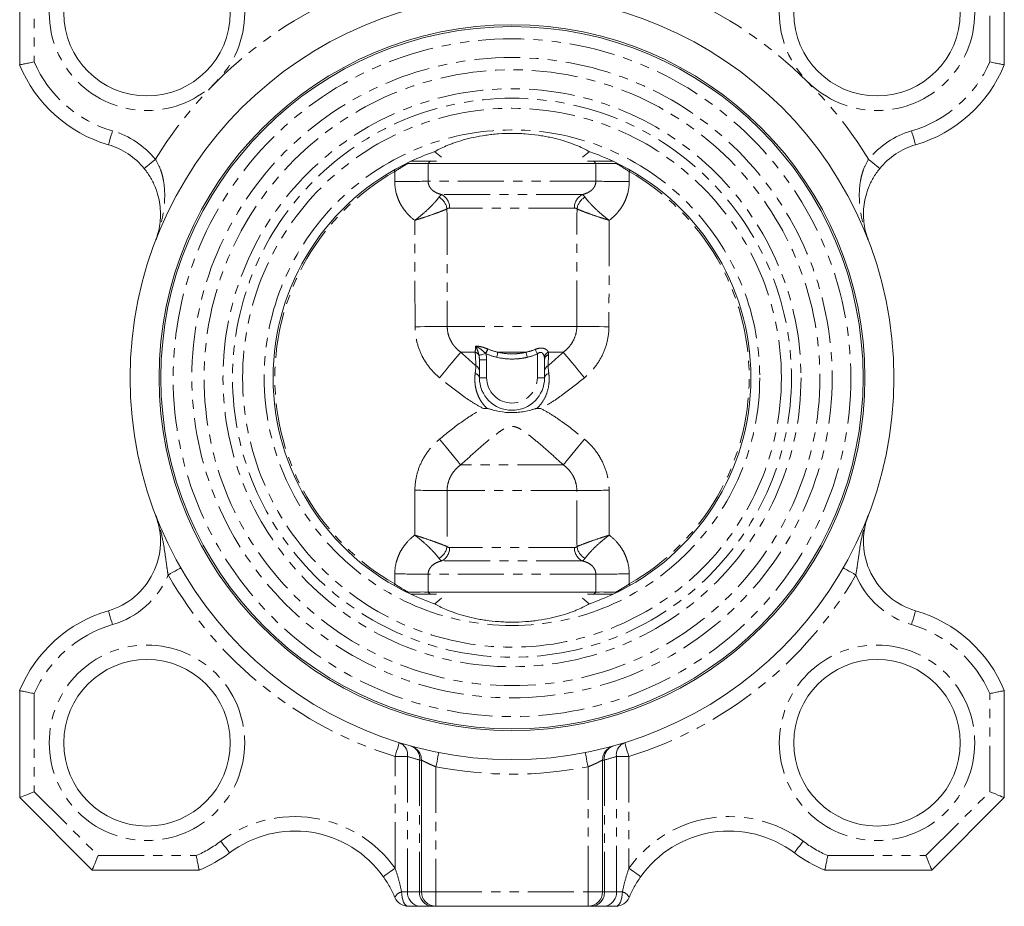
# Model space of a CAD drawing. Header units: millimetres. Extents: x 90 to 460, y -138 to 411.
# Tile 2 of 27: x 90 to 226, y 70 to 193. Entities that reach past the tile are written whole.
import ezdxf

# ---------------------------------------------------------------- set-up
doc = ezdxf.new("R2010")
doc.units = ezdxf.units.MM
doc.linetypes.add('PHANTOM', pattern=[12.7, 6.35, -1.27, 1.27, -1.27, 1.27, -1.27])

msp = doc.modelspace()

# ---------------------------------------------------------------- linework, layer by layer
at = {"color": 7, "linetype": 'Continuous', "lineweight": 15}
for p, q in [((90.09, 186.43), (90.09, 201.22)), ((226.09, 201.22), (226.09, 186.43)), ((147.41, 174.44), (148.33, 173.67)), ((167.85, 173.67), (168.77, 174.44)), ((147.67, 173.12), (144.13, 173.12)), ((146.77, 173.12), (146.49, 172.82)), ((169.69, 172.82), (146.49, 172.82)), ((172.05, 173.12), (168.51, 173.12)), ((169.41, 173.12), (169.69, 172.82)), ((153.59, 143.22), (153.59, 145.7)), ((162.59, 145.7), (162.59, 143.22)), ((144.13, 113.32), (147.68, 113.32)), ((146.49, 113.62), (169.69, 113.62)), ((146.49, 113.62), (146.78, 113.32)), ((168.5, 113.32), (172.05, 113.32)), ((169.69, 113.62), (169.4, 113.32)), ((148.33, 112.76), (147.41, 111.99)), ((168.77, 111.99), (167.85, 112.76)), ((90.09, 85.22), (90.09, 100)), ((226.09, 100), (226.09, 85.22)), ((145.59, 72.22), (145.59, 90.42)), ((170.59, 90.42), (170.59, 72.22)), ((100.09, 75.22), (90.09, 85.22)), ((226.09, 85.22), (216.09, 75.22)), ((114.87, 75.22), (100.09, 75.22)), ((216.09, 75.22), (201.31, 75.22)), ((145.4, 70.22), (143.76, 70.22)), ((147.05, 70.22), (145.4, 70.22)), ((147.59, 70.22), (147.05, 70.22)), ((168.59, 70.22), (147.59, 70.22)), ((169.13, 70.22), (168.59, 70.22)), ((170.78, 70.22), (169.13, 70.22)), ((172.43, 70.22), (170.78, 70.22))]:
    msp.add_line(p, q, dxfattribs=at)
at = {"color": 8, "linetype": 'PHANTOM', "lineweight": 0}
for p, q in [((92.09, 200.39), (92.09, 186.84)), ((224.09, 186.84), (224.09, 200.39)), ((169.68, 170.36), (146.5, 170.36)), ((167.79, 168.51), (148.39, 168.51)), ((166.72, 166.66), (149.47, 166.66)), ((167.04, 150.29), (149.15, 150.29)), ((153.01, 146.75), (151.01, 146.75)), ((154.59, 145.7), (153.59, 145.7)), ((154.59, 145.7), (154.59, 143.22)), ((160.03, 146.75), (156.15, 146.75)), ((161.59, 143.22), (161.59, 146.5)), ((165.18, 146.75), (163.12, 146.75)), ((154.59, 143.22), (153.59, 143.22)), ((161.59, 143.22), (162.59, 143.22)), ((165.18, 131.18), (151, 131.18)), ((167.05, 127.64), (149.13, 127.64)), ((166.72, 119.77), (149.47, 119.77)), ((167.79, 117.92), (148.39, 117.92)), ((169.68, 116.07), (146.5, 116.07)), ((92.09, 99.59), (92.09, 86.04)), ((224.09, 86.04), (224.09, 99.59)), ((143.67, 90.9), (141.94, 90.9)), ((141.94, 75.48), (141.94, 90.9)), ((143.67, 90.9), (143.67, 72.22)), ((145.32, 90.42), (145.32, 72.22)), ((145.59, 90.42), (145.32, 90.42)), ((170.86, 90.42), (170.59, 90.42)), ((170.86, 90.42), (170.86, 72.22)), ((172.51, 72.22), (172.51, 90.9)), ((174.25, 90.9), (172.51, 90.9)), ((174.25, 90.9), (174.25, 75.48)), ((147.59, 89.48), (147.59, 72.22)), ((168.59, 72.22), (168.59, 89.48)), ((92.09, 86.04), (100.92, 77.22)), ((215.26, 77.22), (224.09, 86.04)), ((100.92, 77.22), (114.47, 77.22)), ((201.71, 77.22), (215.26, 77.22)), ((143.67, 72.22), (142.85, 72.22)), ((143.67, 72.22), (145.32, 72.22)), ((145.32, 72.22), (145.59, 72.22)), ((145.59, 72.22), (147.59, 72.22)), ((147.59, 72.22), (168.59, 72.22)), ((147.59, 72.22), (147.59, 70.22)), ((168.59, 72.22), (168.59, 70.22)), ((168.59, 72.22), (170.59, 72.22)), ((170.59, 72.22), (170.86, 72.22)), ((170.86, 72.22), (172.51, 72.22)), ((173.34, 72.22), (172.51, 72.22))]:
    msp.add_line(p, q, dxfattribs=at)
at = {"color": 8, "linetype": 'PHANTOM', "lineweight": 0, "flags": 128}
for points in [[(102.91, 177.31), (102.8, 176.94), (102.69, 176.58), (102.6, 176.25), (102.51, 175.96), (102.44, 175.72), (102.39, 175.54), (102.36, 175.43), (102.35, 175.39)], [(213.83, 175.39), (213.82, 175.43), (213.79, 175.54), (213.74, 175.72), (213.67, 175.96), (213.58, 176.25), (213.49, 176.58), (213.38, 176.94), (213.27, 177.31)], [(108.84, 173.38), (108.54, 173.13), (108.25, 172.89), (107.98, 172.68), (107.75, 172.48), (107.56, 172.33), (107.41, 172.21), (107.32, 172.14), (107.29, 172.11)], [(208.89, 172.11), (208.86, 172.14), (208.77, 172.21), (208.63, 172.33), (208.43, 172.48), (208.2, 172.68), (207.93, 172.89), (207.64, 173.13), (207.34, 173.38)], [(141.89, 171.69), (141.8, 171.85), (141.77, 171.9)], [(174.29, 171.69), (174.39, 171.85), (174.41, 171.9)], [(144.7, 150.27), (145.39, 150.27), (146.06, 150.28), (146.7, 150.28), (147.31, 150.28), (147.87, 150.28), (148.37, 150.28), (148.8, 150.28), (149.15, 150.29)], [(171.48, 150.27), (170.8, 150.27), (170.12, 150.28), (169.48, 150.28), (168.87, 150.28), (168.31, 150.28), (167.81, 150.28), (167.39, 150.28), (167.04, 150.29)], [(154.77, 147.18), (154.74, 147.11), (154.7, 147.04), (154.67, 146.97), (154.63, 146.89), (154.6, 146.81), (154.56, 146.73), (154.52, 146.64), (154.48, 146.56)], [(161.31, 147.13), (161.34, 147.07), (161.37, 147), (161.4, 146.92), (161.44, 146.84), (161.48, 146.76), (161.51, 146.68), (161.55, 146.59), (161.59, 146.5)], [(148.09, 143.22), (148.55, 143.77), (149, 144.32), (149.43, 144.84), (149.84, 145.33), (150.2, 145.77), (150.52, 146.16), (150.79, 146.49), (151.01, 146.75)], [(154.46, 146.57), (154.3, 146.53), (154.14, 146.48), (154, 146.44), (153.86, 146.4), (153.75, 146.37), (153.65, 146.34), (153.58, 146.32), (153.53, 146.31)], [(156.15, 146.75), (156.13, 146.68), (156.11, 146.6), (156.09, 146.52), (156.07, 146.43), (156.05, 146.34), (156.03, 146.24), (156.01, 146.14), (155.99, 146.04)], [(160.03, 146.75), (160.05, 146.68), (160.07, 146.6), (160.09, 146.52), (160.11, 146.43), (160.13, 146.34), (160.15, 146.24), (160.17, 146.14), (160.19, 146.04)], [(168.09, 143.22), (167.63, 143.77), (167.18, 144.32), (166.75, 144.84), (166.34, 145.33), (165.98, 145.77), (165.66, 146.16), (165.39, 146.49), (165.18, 146.75)], [(148.08, 134.73), (148.54, 134.17), (149, 133.62), (149.43, 133.1), (149.83, 132.61), (150.2, 132.16), (150.52, 131.77), (150.79, 131.44), (151, 131.18)], [(165.18, 131.18), (165.39, 131.44), (165.66, 131.77), (165.98, 132.16), (166.35, 132.61), (166.75, 133.1), (167.19, 133.62), (167.64, 134.17), (168.1, 134.73)], [(110.6, 115.97), (110.94, 116.17), (111.26, 116.35), (111.56, 116.52), (111.83, 116.68), (112.04, 116.8), (112.2, 116.89), (112.3, 116.95), (112.34, 116.97)], [(205.58, 115.97), (205.24, 116.17), (204.92, 116.35), (204.62, 116.52), (204.35, 116.68), (204.14, 116.8), (203.98, 116.89), (203.88, 116.95), (203.85, 116.97)], [(141.89, 114.74), (141.8, 114.58), (141.77, 114.53)], [(174.29, 114.74), (174.39, 114.58), (174.41, 114.53)], [(102.35, 111.04), (102.36, 111), (102.39, 110.89), (102.44, 110.71), (102.51, 110.47), (102.6, 110.18), (102.69, 109.85), (102.8, 109.49), (102.91, 109.12)], [(213.27, 109.12), (213.38, 109.49), (213.49, 109.85), (213.58, 110.18), (213.67, 110.47), (213.74, 110.71), (213.79, 110.89), (213.82, 111), (213.83, 111.04)], [(141.94, 90.9), (142.05, 91.28), (142.16, 91.63), (142.26, 91.96), (142.35, 92.25), (142.43, 92.49), (142.48, 92.67), (142.51, 92.78), (142.53, 92.81)], [(174.25, 90.9), (174.13, 91.28), (174.02, 91.63), (173.92, 91.96), (173.83, 92.25), (173.75, 92.49), (173.7, 92.67), (173.67, 92.78), (173.66, 92.81)], [(147.59, 89.48), (147.67, 89.86), (147.74, 90.23), (147.8, 90.57), (147.86, 90.87), (147.91, 91.11), (147.95, 91.29), (147.97, 91.41), (147.97, 91.44)], [(168.59, 89.48), (168.52, 89.86), (168.44, 90.23), (168.38, 90.57), (168.32, 90.87), (168.27, 91.11), (168.24, 91.29), (168.21, 91.41), (168.21, 91.44)], [(119.08, 77.61), (119.06, 77.64), (118.99, 77.73), (118.88, 77.88), (118.73, 78.07), (118.55, 78.32), (118.34, 78.59), (118.12, 78.89), (117.88, 79.2)], [(198.3, 79.2), (198.06, 78.89), (197.84, 78.59), (197.63, 78.32), (197.45, 78.07), (197.3, 77.88), (197.19, 77.73), (197.12, 77.64), (197.1, 77.61)], [(140.31, 74.32), (140.34, 74.34), (140.43, 74.4), (140.58, 74.51), (140.78, 74.65), (141.03, 74.83), (141.31, 75.03), (141.62, 75.25), (141.94, 75.48)], [(174.25, 75.48), (174.56, 75.25), (174.87, 75.03), (175.15, 74.83), (175.4, 74.65), (175.6, 74.51), (175.75, 74.4), (175.84, 74.34), (175.87, 74.32)], [(142.85, 72.22), (142.86, 71.83), (142.92, 71.45), (143, 71.1), (143.11, 70.8), (143.25, 70.55), (143.41, 70.37), (143.58, 70.25), (143.76, 70.22)], [(172.43, 70.22), (172.6, 70.25), (172.77, 70.37), (172.93, 70.55), (173.07, 70.8), (173.18, 71.1), (173.27, 71.45), (173.32, 71.83), (173.34, 72.22)]]:
    msp.add_lwpolyline(points, dxfattribs=at)
at = {"color": 7, "linetype": 'Continuous', "lineweight": 15, "flags": 128}
for points in [[(90.09, 85.22), (90.12, 85.23), (90.21, 85.27), (90.36, 85.33), (90.56, 85.41), (90.81, 85.51), (91.09, 85.63), (91.41, 85.76), (91.74, 85.9), (92.09, 86.04)], [(224.09, 86.04), (224.48, 85.88), (224.86, 85.73), (225.2, 85.58), (225.5, 85.46), (225.75, 85.35), (225.94, 85.28), (226.05, 85.23), (226.09, 85.22)], [(100.09, 75.22), (100.11, 75.25), (100.15, 75.37), (100.23, 75.55), (100.33, 75.8), (100.46, 76.1), (100.6, 76.45), (100.76, 76.83), (100.92, 77.22)], [(215.26, 77.22), (215.42, 76.83), (215.58, 76.45), (215.72, 76.1), (215.85, 75.8), (215.95, 75.55), (216.03, 75.37), (216.07, 75.25), (216.09, 75.22)]]:
    msp.add_lwpolyline(points, dxfattribs=at)
at = {"color": 8, "linetype": 'PHANTOM', "lineweight": 0}
for centre, radius in [((107.67, 193.63), 13.5), ((208.51, 193.63), 13.5), ((158.09, 143.22), 46.8), ((158.09, 143.22), 44.22), ((158.09, 143.22), 42.53), ((158.09, 143.22), 39.92), ((158.09, 143.22), 38.6), ((158.09, 143.22), 37.21), ((158.09, 143.22), 34.22), ((107.67, 92.8), 13.5), ((208.51, 92.8), 13.5)]:
    msp.add_circle(centre, radius, dxfattribs=at)
at = {"color": 7, "linetype": 'Continuous', "lineweight": 15}
for centre, radius in [((107.67, 193.63), 11.5), ((208.51, 193.63), 11.5), ((158.09, 143.22), 52.75), ((158.09, 143.22), 48.75), ((158.09, 143.22), 48.5), ((107.67, 92.8), 11.5), ((208.51, 92.8), 11.5)]:
    msp.add_circle(centre, radius, dxfattribs=at)
at = {"color": 8, "linetype": 'PHANTOM', "lineweight": 0}
for centre, radius, start, end in [((158.09, 143.22), 57.75, 105.0547, 148.5129), ((158.09, 143.22), 57.75, 31.4871, 74.9453), ((107.67, 193.63), 17, 203.5569, 253.7191), ((208.51, 193.63), 17, 286.2809, 336.4431), ((99.54, 165.79), 12, 39.1951, 73.7191), ((216.64, 165.79), 12, 106.2809, 140.8049), ((158.09, 143.22), 32.76, 119.6384, 240.3616), ((158.09, 143.22), 32.76, 299.6384, 60.3616), ((141.54, 405.04), 234.73, 270.0883, 271.2123), ((174.65, 405.04), 234.73, 268.7877, 269.9117), ((146.85, 166.21), 2.28, 8.0688, 59.3231), ((147.45, 166.72), 2.02, 358.1104, 62.2424), ((168.73, 166.72), 2.02, 117.7576, 181.8896), ((169.33, 166.21), 2.28, 120.6769, 171.9312), ((83.46, 179.48), 78.25, 335.1293, 335.6255), ((152.74, 145.9), 0.893, 27.258, 72.0649), ((163.54, 145.85), 0.995, 114.9842, 168.6998), ((163.38, 145.65), 0.796, 106.8549, 176.078), ((152.78, 144.11), 0.815, 2.2222, 65.0371), ((163.4, 144.11), 0.815, 114.9629, 177.7778), ((152.91, 143.1), 0.689, 10.0284, 82.6271), ((158.09, 143.22), 3.5, 180, 0), ((163.27, 143.1), 0.689, 97.3729, 169.9716), ((143.87, -324.07), 451.74, 89.3319, 89.8967), ((172.32, -324.07), 451.74, 90.1033, 90.6681), ((146.85, 120.22), 2.28, 300.6769, 351.9312), ((147.45, 119.71), 2.02, 297.7576, 1.8896), ((168.73, 119.71), 2.02, 178.1104, 242.2424), ((169.33, 120.22), 2.28, 188.0688, 239.3231), ((99.54, 120.64), 12, 286.2809, 337.127), ((158.09, 143.22), 54.75, 209.8417, 252.8387), ((141.54, -118.61), 234.73, 88.7877, 89.9117), ((174.65, -118.61), 234.73, 90.0883, 91.2123), ((158.09, 143.22), 54.75, 287.1613, 330.1583), ((216.64, 120.64), 12, 202.873, 253.7191), ((107.67, 92.8), 17, 106.2809, 156.4431), ((208.51, 92.8), 17, 23.5569, 73.7191), ((141.9, 91.14), 1.78, 352.2302, 69.4922), ((174.28, 91.14), 1.78, 110.5078, 187.7698), ((143.54, 90.65), 1.8, 352.6734, 71.2093), ((172.64, 90.65), 1.8, 108.7907, 187.3266), ((159.82, 143.22), 54.75, 252.8387, 254.6425), ((156.36, 143.22), 54.75, 285.3575, 287.1613), ((158.09, 143.22), 54.75, 258.9433, 281.0567), ((128.09, 65.61), 17, 35.469, 126.9051), ((188.09, 65.61), 17, 53.0949, 144.531), ((107.67, 92.8), 17, 293.5569, 306.9051), ((208.51, 92.8), 17, 233.0949, 246.4431), ((143.27, 70.76), 1.52, 106.2524, 153.3088), ((145.54, 72.09), 1.88, 176.1888, 265.5981), ((147.2, 72.09), 1.88, 176.1888, 265.5981), ((168.98, 72.09), 1.88, 274.4019, 3.8112), ((170.64, 72.09), 1.88, 274.4019, 3.8112), ((172.91, 70.76), 1.52, 26.6912, 73.7476)]:
    msp.add_arc(centre, radius, start, end, dxfattribs=at)
at = {"color": 7, "linetype": 'Continuous', "lineweight": 15}
for centre, radius, start, end in [((107.67, 193.63), 19, 202.2658, 253.7191), ((208.51, 193.63), 19, 286.2809, 337.7342), ((99.54, 165.79), 10, 39.1951, 73.7191), ((158.09, 143.22), 33, 108.8812, 115.0335), ((158.09, 143.22), 33, 64.9665, 71.1188), ((216.64, 165.79), 10, 106.2809, 140.8049), ((158.09, 143.22), 33, 115.0335, 244.9665), ((158.09, 143.22), 33, 295.0335, 64.9665), ((158.09, 143.22), 4.5, 180, 0), ((99.54, 120.64), 10, 286.2809, 21.0901), ((216.64, 120.64), 10, 158.9099, 253.7191), ((158.09, 143.22), 33, 244.9665, 251.1188), ((158.09, 143.22), 33, 288.8812, 295.0335), ((107.67, 92.8), 19, 106.2809, 157.7342), ((208.51, 92.8), 19, 22.2658, 73.7191), ((143.59, 90.42), 2, 360, 74.6425), ((172.59, 90.42), 2, 105.3575, 180), ((128.09, 65.61), 15, 35.469, 126.9051), ((188.09, 65.61), 15, 53.0949, 144.531), ((107.67, 92.8), 19, 292.2658, 306.9051), ((208.51, 92.8), 19, 233.0949, 247.7342), ((147.59, 72.22), 2, 180, 270), ((168.59, 72.22), 2, 270, 0), ((143.76, 72.22), 2, 202.86, 270), ((172.43, 72.22), 2, 270, 337.14)]:
    msp.add_arc(centre, radius, start, end, dxfattribs=at)
for points, knots in [([(90.09, 186.43), (90.09, 186.43), (90.1, 186.44), (90.16, 186.45), (90.19, 186.45), (90.3, 186.47), (90.36, 186.49), (90.51, 186.51), (90.59, 186.53), (90.87, 186.59), (91.09, 186.63), (91.57, 186.73), (91.83, 186.78), (92.09, 186.84)], [0, 0, 0, 0, 0.125, 0.125, 0.25, 0.25, 0.375, 0.375, 0.5, 0.5, 0.75, 0.75, 1, 1, 1, 1]), ([(226.09, 186.43), (226.09, 186.43), (226.08, 186.44), (226.03, 186.45), (225.99, 186.45), (225.88, 186.47), (225.82, 186.49), (225.68, 186.51), (225.59, 186.53), (225.31, 186.59), (225.09, 186.63), (224.61, 186.73), (224.35, 186.78), (224.09, 186.84)], [0, 0, 0, 0, 0.125, 0.125, 0.25, 0.25, 0.375, 0.375, 0.5, 0.5, 0.75, 0.75, 1, 1, 1, 1]), ([(147.41, 174.44), (147.81, 174.68), (148.34, 174.95), (149.16, 175.3), (149.33, 175.37), (149.69, 175.51), (149.89, 175.58), (150.48, 175.79), (150.9, 175.93), (151.81, 176.18), (152.3, 176.31), (153.34, 176.53), (153.89, 176.63), (154.74, 176.75), (155.03, 176.79), (155.62, 176.85), (155.93, 176.88), (156.84, 176.94), (157.45, 176.97), (158.38, 176.97), (158.69, 176.96), (159.31, 176.94), (159.62, 176.92), (160.53, 176.86), (161.12, 176.8), (161.98, 176.67), (162.26, 176.63), (162.81, 176.53), (163.07, 176.48), (163.85, 176.31), (164.34, 176.19), (165.73, 175.8), (166.51, 175.52), (167.5, 175.1), (167.8, 174.96), (168.33, 174.69), (168.57, 174.56), (168.77, 174.44)], [0, 0, 0, 0, 0.125, 0.125, 0.15625, 0.15625, 0.1875, 0.1875, 0.25, 0.25, 0.3125, 0.3125, 0.375, 0.375, 0.40625, 0.40625, 0.4375, 0.4375, 0.5, 0.5, 0.53125, 0.53125, 0.5625, 0.5625, 0.625, 0.625, 0.65625, 0.65625, 0.6875, 0.6875, 0.75, 0.75, 0.875, 0.875, 0.9375, 0.9375, 1, 1, 1, 1]), ([(146.49, 172.82), (146.24, 172.81), (145.87, 172.81), (144.92, 172.81), (144.35, 172.82), (143.72, 172.82)], [0, 0, 0, 0, 0.5, 0.5, 1, 1, 1, 1]), ([(172.46, 172.82), (171.84, 172.82), (171.26, 172.81), (170.32, 172.81), (169.94, 172.81), (169.69, 172.82)], [0, 0, 0, 0, 0.5, 0.5, 1, 1, 1, 1]), ([(107.29, 172.11), (107.64, 171.69), (107.94, 171.25), (108.33, 170.57), (108.45, 170.34), (108.67, 169.89), (108.77, 169.66), (109.03, 168.99), (109.17, 168.54), (109.38, 167.66), (109.45, 167.23), (109.53, 166.4), (109.55, 165.99), (109.53, 165.19), (109.5, 164.79), (109.39, 164.02), (109.32, 163.65), (109.17, 163.09), (109.12, 162.91), (109.01, 162.55), (108.94, 162.37), (108.87, 162.2)], [0, 0, 0, 0, 0.125, 0.125, 0.1875, 0.1875, 0.25, 0.25, 0.375, 0.375, 0.5, 0.5, 0.625, 0.625, 0.75, 0.75, 0.875, 0.875, 0.9375, 0.9375, 1, 1, 1, 1]), ([(208.89, 172.11), (208.54, 171.69), (208.24, 171.25), (207.85, 170.57), (207.73, 170.34), (207.51, 169.89), (207.41, 169.66), (207.15, 168.99), (207.01, 168.54), (206.8, 167.66), (206.73, 167.23), (206.65, 166.4), (206.63, 165.99), (206.65, 165.19), (206.68, 164.79), (206.79, 164.02), (206.86, 163.65), (207.01, 163.09), (207.06, 162.91), (207.18, 162.55), (207.24, 162.37), (207.31, 162.2)], [0, 0, 0, 0, 0.125, 0.125, 0.1875, 0.1875, 0.25, 0.25, 0.375, 0.375, 0.5, 0.5, 0.625, 0.625, 0.75, 0.75, 0.875, 0.875, 0.9375, 0.9375, 1, 1, 1, 1]), ([(161.52, 138.97), (161.48, 138.97), (161.44, 138.97), (161.37, 138.95), (161.34, 138.94), (161.23, 138.91), (161.16, 138.89), (160.95, 138.83), (160.81, 138.79), (160.39, 138.67), (160.11, 138.61), (159.54, 138.51), (159.25, 138.47), (158.67, 138.42), (158.38, 138.4), (157.51, 138.4), (156.93, 138.45), (156.07, 138.61), (155.79, 138.67), (155.37, 138.79), (155.23, 138.83), (155.02, 138.89), (154.95, 138.91), (154.84, 138.94), (154.81, 138.95), (154.74, 138.97), (154.7, 138.97), (154.66, 138.97)], [0, 0, 0, 0, 0.015625, 0.015625, 0.03125, 0.03125, 0.0625, 0.0625, 0.125, 0.125, 0.25, 0.25, 0.375, 0.375, 0.5, 0.5, 0.75, 0.75, 0.875, 0.875, 0.9375, 0.9375, 0.96875, 0.96875, 0.984375, 0.984375, 1, 1, 1, 1]), ([(143.71, 113.62), (144.33, 113.62), (144.91, 113.62), (145.86, 113.63), (146.24, 113.62), (146.49, 113.62)], [0, 0, 0, 0, 0.5, 0.5, 1, 1, 1, 1]), ([(169.69, 113.62), (169.94, 113.62), (170.32, 113.63), (171.27, 113.62), (171.85, 113.62), (172.48, 113.62)], [0, 0, 0, 0, 0.5, 0.5, 1, 1, 1, 1]), ([(168.77, 111.99), (168.37, 111.75), (167.84, 111.48), (167.02, 111.13), (166.85, 111.06), (166.49, 110.92), (166.3, 110.85), (165.7, 110.64), (165.28, 110.5), (164.37, 110.25), (163.88, 110.13), (162.84, 109.9), (162.29, 109.8), (161.44, 109.68), (161.15, 109.64), (160.56, 109.58), (160.26, 109.55), (159.34, 109.49), (158.73, 109.46), (157.81, 109.46), (157.5, 109.47), (156.87, 109.49), (156.56, 109.51), (155.65, 109.57), (155.06, 109.64), (154.2, 109.76), (153.92, 109.8), (153.37, 109.9), (153.11, 109.95), (152.33, 110.12), (151.84, 110.24), (150.45, 110.63), (149.67, 110.91), (148.68, 111.33), (148.38, 111.47), (147.85, 111.74), (147.61, 111.87), (147.41, 111.99)], [0, 0, 0, 0, 0.125, 0.125, 0.15625, 0.15625, 0.1875, 0.1875, 0.25, 0.25, 0.3125, 0.3125, 0.375, 0.375, 0.40625, 0.40625, 0.4375, 0.4375, 0.5, 0.5, 0.53125, 0.53125, 0.5625, 0.5625, 0.625, 0.625, 0.65625, 0.65625, 0.6875, 0.6875, 0.75, 0.75, 0.875, 0.875, 0.9375, 0.9375, 1, 1, 1, 1]), ([(90.09, 100), (90.09, 100), (90.1, 100), (90.16, 99.98), (90.19, 99.98), (90.3, 99.96), (90.36, 99.94), (90.51, 99.92), (90.59, 99.9), (90.87, 99.84), (91.09, 99.8), (91.57, 99.7), (91.83, 99.65), (92.09, 99.59)], [0, 0, 0, 0, 0.125, 0.125, 0.25, 0.25, 0.375, 0.375, 0.5, 0.5, 0.75, 0.75, 1, 1, 1, 1]), ([(226.09, 100), (226.09, 100), (226.08, 100), (226.03, 99.98), (225.99, 99.98), (225.88, 99.96), (225.82, 99.94), (225.68, 99.92), (225.59, 99.9), (225.31, 99.84), (225.09, 99.8), (224.61, 99.7), (224.35, 99.65), (224.09, 99.59)], [0, 0, 0, 0, 0.125, 0.125, 0.25, 0.25, 0.375, 0.375, 0.5, 0.5, 0.75, 0.75, 1, 1, 1, 1]), ([(114.87, 75.22), (114.87, 75.22), (114.87, 75.23), (114.86, 75.28), (114.85, 75.32), (114.83, 75.42), (114.82, 75.48), (114.79, 75.63), (114.77, 75.72), (114.72, 75.99), (114.67, 76.22), (114.58, 76.69), (114.52, 76.96), (114.47, 77.22)], [0, 0, 0, 0, 0.125, 0.125, 0.25, 0.25, 0.375, 0.375, 0.5, 0.5, 0.75, 0.75, 1, 1, 1, 1]), ([(201.31, 75.22), (201.31, 75.22), (201.31, 75.23), (201.32, 75.28), (201.33, 75.32), (201.35, 75.42), (201.36, 75.48), (201.39, 75.63), (201.41, 75.72), (201.46, 75.99), (201.51, 76.22), (201.61, 76.69), (201.66, 76.96), (201.71, 77.22)], [0, 0, 0, 0, 0.125, 0.125, 0.25, 0.25, 0.375, 0.375, 0.5, 0.5, 0.75, 0.75, 1, 1, 1, 1]), ([(141.91, 71.44), (141.7, 71.94), (141.46, 72.43), (140.93, 73.39), (140.63, 73.86), (140.31, 74.32)], [0, 0, 0, 0, 0.5, 0.5, 1, 1, 1, 1]), ([(175.87, 74.32), (175.55, 73.86), (175.25, 73.39), (174.72, 72.43), (174.48, 71.94), (174.27, 71.44)], [0, 0, 0, 0, 0.5, 0.5, 1, 1, 1, 1])]:
    msp.add_open_spline(points, degree=3, knots=knots, dxfattribs=at)
at = {"color": 8, "linetype": 'PHANTOM', "lineweight": 0}
for points, knots in [([(108.84, 173.38), (109.13, 172.92), (109.36, 172.45), (109.63, 171.72), (109.71, 171.47), (109.84, 170.98), (109.89, 170.73), (110.03, 170), (110.08, 169.51), (110.13, 168.54), (110.12, 168.06), (110.07, 167.12), (110.02, 166.65), (109.88, 165.73), (109.79, 165.28), (109.58, 164.38), (109.46, 163.93), (109.26, 163.28), (109.19, 163.06), (109.04, 162.63), (108.96, 162.41), (108.87, 162.2)], [0, 0, 0, 0, 0.125, 0.125, 0.1875, 0.1875, 0.25, 0.25, 0.375, 0.375, 0.5, 0.5, 0.625, 0.625, 0.75, 0.75, 0.875, 0.875, 0.9375, 0.9375, 1, 1, 1, 1]), ([(143.72, 172.82), (143.42, 172.65), (143.11, 172.47), (142.5, 172.09), (142.19, 171.89), (141.89, 171.69)], [0, 0, 0, 0, 0.5, 0.5, 1, 1, 1, 1]), ([(207.34, 173.38), (207.05, 172.92), (206.82, 172.45), (206.55, 171.72), (206.48, 171.47), (206.34, 170.98), (206.29, 170.73), (206.15, 170), (206.1, 169.51), (206.05, 168.54), (206.06, 168.06), (206.11, 167.12), (206.16, 166.65), (206.3, 165.73), (206.39, 165.28), (206.6, 164.38), (206.72, 163.93), (206.92, 163.28), (207, 163.06), (207.15, 162.63), (207.23, 162.41), (207.31, 162.2)], [0, 0, 0, 0, 0.125, 0.125, 0.1875, 0.1875, 0.25, 0.25, 0.375, 0.375, 0.5, 0.5, 0.625, 0.625, 0.75, 0.75, 0.875, 0.875, 0.9375, 0.9375, 1, 1, 1, 1]), ([(144.66, 164.96), (144.24, 165.27), (143.86, 165.63), (143.35, 166.22), (143.19, 166.43), (142.9, 166.86), (142.76, 167.08), (142.52, 167.54), (142.42, 167.78), (142.23, 168.27), (142.15, 168.52), (141.96, 169.27), (141.9, 169.79), (141.9, 170.31)], [0, 0, 0, 0, 0.25, 0.25, 0.375, 0.375, 0.5, 0.5, 0.625, 0.625, 0.75, 0.75, 1, 1, 1, 1]), ([(146.5, 170.36), (146.5, 170.23), (146.52, 170.11), (146.59, 169.86), (146.63, 169.74), (146.75, 169.52), (146.82, 169.42), (146.98, 169.24), (147.06, 169.15), (147.34, 168.93), (147.54, 168.81), (147.96, 168.63), (148.17, 168.56), (148.39, 168.51)], [0, 0, 0, 0, 0.125, 0.125, 0.25, 0.25, 0.375, 0.375, 0.5, 0.5, 0.75, 0.75, 1, 1, 1, 1]), ([(167.79, 168.51), (168.01, 168.56), (168.22, 168.63), (168.64, 168.81), (168.84, 168.93), (169.12, 169.15), (169.21, 169.24), (169.36, 169.42), (169.43, 169.52), (169.55, 169.74), (169.6, 169.86), (169.66, 170.11), (169.68, 170.23), (169.68, 170.36)], [0, 0, 0, 0, 0.25, 0.25, 0.5, 0.5, 0.625, 0.625, 0.75, 0.75, 0.875, 0.875, 1, 1, 1, 1]), ([(174.28, 170.31), (174.28, 169.79), (174.22, 169.27), (174.03, 168.52), (173.95, 168.27), (173.76, 167.78), (173.66, 167.54), (173.42, 167.08), (173.29, 166.86), (172.99, 166.43), (172.83, 166.22), (172.32, 165.63), (171.94, 165.27), (171.52, 164.96)], [0, 0, 0, 0, 0.25, 0.25, 0.375, 0.375, 0.5, 0.5, 0.625, 0.625, 0.75, 0.75, 1, 1, 1, 1]), ([(148.02, 168.17), (147.89, 168), (147.72, 167.78), (147.39, 167.41), (147.27, 167.28), (147.02, 167.01), (146.88, 166.87), (146.45, 166.44), (146.12, 166.14), (145.59, 165.69), (145.41, 165.54), (145.13, 165.32), (145.04, 165.25), (144.85, 165.1), (144.75, 165.03), (144.66, 164.96)], [0, 0, 0, 0, 0.25, 0.25, 0.375, 0.375, 0.5, 0.5, 0.75, 0.75, 0.875, 0.875, 0.9375, 0.9375, 1, 1, 1, 1]), ([(168.16, 168.17), (168.29, 168), (168.47, 167.78), (168.79, 167.41), (168.91, 167.28), (169.16, 167.01), (169.3, 166.87), (169.73, 166.44), (170.06, 166.14), (170.59, 165.69), (170.77, 165.54), (171.05, 165.32), (171.14, 165.25), (171.33, 165.1), (171.43, 165.03), (171.52, 164.96)], [0, 0, 0, 0, 0.25, 0.25, 0.375, 0.375, 0.5, 0.5, 0.75, 0.75, 0.875, 0.875, 0.9375, 0.9375, 1, 1, 1, 1]), ([(149.11, 166.53), (148.9, 166.44), (148.64, 166.34), (148.18, 166.15), (148.01, 166.09), (147.65, 165.96), (147.47, 165.89), (146.89, 165.68), (146.46, 165.53), (145.8, 165.32), (145.58, 165.24), (145.23, 165.14), (145.12, 165.1), (144.89, 165.03), (144.77, 164.99), (144.66, 164.96)], [0, 0, 0, 0, 0.25, 0.25, 0.375, 0.375, 0.5, 0.5, 0.75, 0.75, 0.875, 0.875, 0.9375, 0.9375, 1, 1, 1, 1]), ([(167.07, 166.53), (167.28, 166.44), (167.54, 166.34), (168.01, 166.15), (168.17, 166.09), (168.53, 165.96), (168.71, 165.89), (169.29, 165.68), (169.72, 165.53), (170.38, 165.32), (170.61, 165.24), (170.95, 165.14), (171.06, 165.1), (171.29, 165.03), (171.41, 164.99), (171.52, 164.96)], [0, 0, 0, 0, 0.25, 0.25, 0.375, 0.375, 0.5, 0.5, 0.75, 0.75, 0.875, 0.875, 0.9375, 0.9375, 1, 1, 1, 1]), ([(148.09, 143.22), (147.57, 143.65), (147.1, 144.13), (146.47, 144.91), (146.28, 145.19), (145.92, 145.76), (145.75, 146.06), (145.31, 146.97), (145.09, 147.6), (144.86, 148.58), (144.8, 148.92), (144.72, 149.59), (144.7, 149.93), (144.7, 150.27)], [0, 0, 0, 0, 0.25, 0.25, 0.375, 0.375, 0.5, 0.5, 0.75, 0.75, 0.875, 0.875, 1, 1, 1, 1]), ([(149.15, 150.29), (149.15, 149.94), (149.19, 149.59), (149.36, 148.92), (149.49, 148.6), (149.73, 148.14), (149.82, 147.99), (150.02, 147.71), (150.13, 147.57), (150.47, 147.19), (150.73, 146.96), (151.01, 146.75)], [0, 0, 0, 0, 0.25, 0.25, 0.5, 0.5, 0.625, 0.625, 0.75, 0.75, 1, 1, 1, 1]), ([(165.18, 146.75), (165.46, 146.96), (165.71, 147.19), (166.17, 147.71), (166.37, 147.99), (166.69, 148.6), (166.82, 148.93), (166.99, 149.59), (167.04, 149.94), (167.04, 150.29)], [0, 0, 0, 0, 0.25, 0.25, 0.5, 0.5, 0.75, 0.75, 1, 1, 1, 1]), ([(171.48, 150.27), (171.48, 149.59), (171.4, 148.93), (171.1, 147.62), (170.87, 146.97), (170.29, 145.76), (169.93, 145.2), (169.09, 144.13), (168.62, 143.65), (168.09, 143.22)], [0, 0, 0, 0, 0.25, 0.25, 0.5, 0.5, 0.75, 0.75, 1, 1, 1, 1]), ([(154.74, 147.19), (154.6, 147.25), (154.45, 147.3), (154.16, 147.4), (154.02, 147.44), (153.74, 147.52), (153.59, 147.54), (153.31, 147.58), (153.18, 147.59), (153.05, 147.58)], [0, 0, 0, 0, 0.25, 0.25, 0.5, 0.5, 0.75, 0.75, 1, 1, 1, 1]), ([(154.46, 146.57), (154.25, 146.78), (154.02, 146.97), (153.67, 147.23), (153.55, 147.31), (153.31, 147.46), (153.18, 147.52), (153.05, 147.58)], [0, 0, 0, 0, 0.5, 0.5, 0.75, 0.75, 1, 1, 1, 1]), ([(153.53, 146.31), (153.49, 146.53), (153.42, 146.75), (153.26, 147.18), (153.17, 147.39), (153.05, 147.58)], [0, 0, 0, 0, 0.5, 0.5, 1, 1, 1, 1]), ([(161.31, 147.13), (161.47, 147.2), (161.63, 147.25), (161.95, 147.31), (162.11, 147.32), (162.25, 147.31)], [0, 0, 0, 0, 0.5, 0.5, 1, 1, 1, 1]), ([(162.59, 147.23), (162.72, 147.18), (162.83, 147.11), (163.01, 146.94), (163.07, 146.85), (163.12, 146.75)], [0, 0, 0, 0, 0.5, 0.5, 1, 1, 1, 1]), ([(160.19, 146.04), (159.85, 145.96), (159.5, 145.9), (158.79, 145.82), (158.44, 145.8), (157.38, 145.8), (156.68, 145.89), (155.99, 146.04)], [0, 0, 0, 0, 0.25, 0.25, 0.5, 0.5, 1, 1, 1, 1]), ([(156.15, 146.75), (156.79, 146.59), (157.43, 146.51), (158.41, 146.51), (158.74, 146.53), (159.39, 146.61), (159.71, 146.67), (160.03, 146.75)], [0, 0, 0, 0, 0.5, 0.5, 0.75, 0.75, 1, 1, 1, 1]), ([(162.56, 146.04), (162.54, 146.15), (162.51, 146.26), (162.42, 146.46), (162.36, 146.56), (162.23, 146.67), (162.18, 146.7), (162.07, 146.73), (162, 146.72), (161.88, 146.69), (161.81, 146.66), (161.7, 146.59), (161.64, 146.55), (161.59, 146.5)], [0, 0, 0, 0, 0.25, 0.25, 0.5, 0.5, 0.625, 0.625, 0.75, 0.75, 0.875, 0.875, 1, 1, 1, 1]), ([(154.14, 138.97), (153.59, 139.25), (153.06, 139.56), (152.02, 140.22), (151.51, 140.57), (150.01, 141.66), (149.04, 142.43), (148.09, 143.22)], [0, 0, 0, 0, 0.25, 0.25, 0.5, 0.5, 1, 1, 1, 1]), ([(154.66, 138.97), (154.49, 139.13), (154.33, 139.3), (154.03, 139.66), (153.89, 139.85), (153.65, 140.24), (153.54, 140.45), (153.36, 140.87), (153.28, 141.08), (153.14, 141.52), (153.09, 141.74), (153.01, 142.17), (152.99, 142.39), (152.95, 143.03), (152.96, 143.42), (153, 143.78)], [0, 0, 0, 0, 0.125, 0.125, 0.25, 0.25, 0.375, 0.375, 0.5, 0.5, 0.625, 0.625, 0.75, 0.75, 1, 1, 1, 1]), ([(163.18, 143.78), (163.22, 143.42), (163.24, 143.03), (163.18, 142.18), (163.1, 141.74), (162.84, 140.87), (162.65, 140.44), (162.16, 139.65), (161.86, 139.29), (161.52, 138.97)], [0, 0, 0, 0, 0.25, 0.25, 0.5, 0.5, 0.75, 0.75, 1, 1, 1, 1]), ([(168.09, 143.22), (167.14, 142.43), (166.17, 141.66), (164.68, 140.58), (164.17, 140.22), (163.12, 139.56), (162.59, 139.25), (162.04, 138.97)], [0, 0, 0, 0, 0.5, 0.5, 0.75, 0.75, 1, 1, 1, 1]), ([(148.08, 134.73), (149.03, 135.52), (150, 136.29), (151.5, 137.37), (152.01, 137.72), (153.06, 138.39), (153.59, 138.7), (154.14, 138.97)], [0, 0, 0, 0, 0.5, 0.5, 0.75, 0.75, 1, 1, 1, 1]), ([(162.04, 138.97), (162.6, 138.7), (163.13, 138.39), (164.17, 137.73), (164.67, 137.38), (166.18, 136.29), (167.15, 135.52), (168.1, 134.73)], [0, 0, 0, 0, 0.25, 0.25, 0.5, 0.5, 1, 1, 1, 1]), ([(165.18, 131.18), (164.63, 131.69), (164.07, 132.19), (162.94, 133.19), (162.38, 133.68), (161.53, 134.41), (161.25, 134.64), (160.67, 135.11), (160.38, 135.34), (159.94, 135.67), (159.79, 135.78), (159.48, 135.98), (159.33, 136.08), (159, 136.26), (158.84, 136.34), (158.48, 136.46), (158.29, 136.5), (157.91, 136.5), (157.72, 136.47), (157.36, 136.35), (157.19, 136.27), (156.7, 136), (156.4, 135.79), (155.81, 135.35), (155.52, 135.12), (154.94, 134.65), (154.66, 134.41), (153.8, 133.69), (153.24, 133.19), (152.12, 132.19), (151.56, 131.69), (151, 131.18)], [0, 0, 0, 0, 0.125, 0.125, 0.25, 0.25, 0.3125, 0.3125, 0.375, 0.375, 0.40625, 0.40625, 0.4375, 0.4375, 0.46875, 0.46875, 0.5, 0.5, 0.53125, 0.53125, 0.5625, 0.5625, 0.625, 0.625, 0.6875, 0.6875, 0.75, 0.75, 0.875, 0.875, 1, 1, 1, 1]), ([(144.68, 127.67), (144.68, 128.35), (144.76, 129.02), (145.07, 130.33), (145.29, 130.97), (145.88, 132.18), (146.24, 132.75), (147.08, 133.82), (147.56, 134.3), (148.08, 134.73)], [0, 0, 0, 0, 0.25, 0.25, 0.5, 0.5, 0.75, 0.75, 1, 1, 1, 1]), ([(168.1, 134.73), (168.63, 134.3), (169.1, 133.82), (169.72, 133.03), (169.91, 132.76), (170.27, 132.19), (170.44, 131.89), (170.88, 130.98), (171.11, 130.35), (171.34, 129.36), (171.4, 129.03), (171.48, 128.35), (171.5, 128.01), (171.5, 127.67)], [0, 0, 0, 0, 0.25, 0.25, 0.375, 0.375, 0.5, 0.5, 0.75, 0.75, 0.875, 0.875, 1, 1, 1, 1]), ([(151, 131.18), (150.72, 130.98), (150.46, 130.74), (150, 130.22), (149.8, 129.94), (149.48, 129.33), (149.35, 129), (149.18, 128.34), (149.13, 127.99), (149.13, 127.64)], [0, 0, 0, 0, 0.25, 0.25, 0.5, 0.5, 0.75, 0.75, 1, 1, 1, 1]), ([(167.05, 127.64), (167.05, 127.99), (167, 128.34), (166.83, 129.01), (166.7, 129.33), (166.46, 129.79), (166.36, 129.94), (166.17, 130.22), (166.06, 130.36), (165.72, 130.74), (165.46, 130.98), (165.18, 131.18)], [0, 0, 0, 0, 0.25, 0.25, 0.5, 0.5, 0.625, 0.625, 0.75, 0.75, 1, 1, 1, 1]), ([(110.6, 115.97), (110.53, 116.33), (110.48, 116.69), (110.37, 117.4), (110.32, 117.75), (110.18, 118.81), (110.08, 119.51), (109.84, 120.89), (109.69, 121.57), (109.43, 122.58), (109.33, 122.92), (109.12, 123.58), (109, 123.91), (108.87, 124.23)], [0, 0, 0, 0, 0.125, 0.125, 0.25, 0.25, 0.5, 0.5, 0.75, 0.75, 0.875, 0.875, 1, 1, 1, 1]), ([(205.58, 115.97), (205.65, 116.33), (205.7, 116.69), (205.81, 117.4), (205.86, 117.75), (206.01, 118.81), (206.1, 119.51), (206.34, 120.89), (206.49, 121.57), (206.75, 122.58), (206.85, 122.92), (207.07, 123.58), (207.18, 123.91), (207.31, 124.23)], [0, 0, 0, 0, 0.125, 0.125, 0.25, 0.25, 0.5, 0.5, 0.75, 0.75, 0.875, 0.875, 1, 1, 1, 1]), ([(141.9, 116.12), (141.9, 116.64), (141.96, 117.16), (142.15, 117.91), (142.23, 118.16), (142.42, 118.65), (142.52, 118.89), (142.76, 119.35), (142.9, 119.57), (143.19, 120), (143.35, 120.21), (143.86, 120.8), (144.24, 121.16), (144.66, 121.47)], [0, 0, 0, 0, 0.25, 0.25, 0.375, 0.375, 0.5, 0.5, 0.625, 0.625, 0.75, 0.75, 1, 1, 1, 1]), ([(148.02, 118.26), (147.89, 118.43), (147.72, 118.65), (147.39, 119.02), (147.27, 119.15), (147.02, 119.42), (146.88, 119.56), (146.45, 119.99), (146.12, 120.29), (145.59, 120.74), (145.41, 120.89), (145.13, 121.11), (145.04, 121.18), (144.85, 121.33), (144.75, 121.4), (144.66, 121.47)], [0, 0, 0, 0, 0.25, 0.25, 0.375, 0.375, 0.5, 0.5, 0.75, 0.75, 0.875, 0.875, 0.9375, 0.9375, 1, 1, 1, 1]), ([(149.11, 119.9), (148.9, 119.99), (148.64, 120.09), (148.18, 120.28), (148.01, 120.34), (147.65, 120.47), (147.47, 120.54), (146.89, 120.75), (146.46, 120.9), (145.8, 121.11), (145.58, 121.19), (145.23, 121.29), (145.12, 121.33), (144.89, 121.4), (144.77, 121.44), (144.66, 121.47)], [0, 0, 0, 0, 0.25, 0.25, 0.375, 0.375, 0.5, 0.5, 0.75, 0.75, 0.875, 0.875, 0.9375, 0.9375, 1, 1, 1, 1]), ([(167.07, 119.9), (167.28, 119.99), (167.54, 120.09), (168.01, 120.28), (168.17, 120.34), (168.53, 120.47), (168.71, 120.54), (169.29, 120.75), (169.72, 120.9), (170.38, 121.11), (170.61, 121.19), (170.95, 121.29), (171.06, 121.33), (171.29, 121.4), (171.41, 121.44), (171.52, 121.47)], [0, 0, 0, 0, 0.25, 0.25, 0.375, 0.375, 0.5, 0.5, 0.75, 0.75, 0.875, 0.875, 0.9375, 0.9375, 1, 1, 1, 1]), ([(168.16, 118.26), (168.29, 118.43), (168.47, 118.65), (168.79, 119.02), (168.91, 119.15), (169.16, 119.42), (169.3, 119.56), (169.73, 119.99), (170.06, 120.29), (170.59, 120.74), (170.77, 120.89), (171.05, 121.11), (171.14, 121.18), (171.33, 121.33), (171.43, 121.4), (171.52, 121.47)], [0, 0, 0, 0, 0.25, 0.25, 0.375, 0.375, 0.5, 0.5, 0.75, 0.75, 0.875, 0.875, 0.9375, 0.9375, 1, 1, 1, 1]), ([(171.52, 121.47), (171.94, 121.16), (172.32, 120.8), (172.83, 120.21), (172.99, 120), (173.29, 119.57), (173.42, 119.35), (173.66, 118.89), (173.76, 118.65), (173.95, 118.16), (174.03, 117.91), (174.22, 117.16), (174.28, 116.64), (174.28, 116.12)], [0, 0, 0, 0, 0.25, 0.25, 0.375, 0.375, 0.5, 0.5, 0.625, 0.625, 0.75, 0.75, 1, 1, 1, 1]), ([(148.39, 117.92), (148.17, 117.87), (147.96, 117.81), (147.54, 117.62), (147.34, 117.5), (147.06, 117.28), (146.98, 117.19), (146.82, 117.01), (146.75, 116.91), (146.63, 116.69), (146.59, 116.57), (146.52, 116.32), (146.5, 116.2), (146.5, 116.07)], [0, 0, 0, 0, 0.25, 0.25, 0.5, 0.5, 0.625, 0.625, 0.75, 0.75, 0.875, 0.875, 1, 1, 1, 1]), ([(169.68, 116.07), (169.68, 116.2), (169.66, 116.32), (169.6, 116.57), (169.55, 116.69), (169.43, 116.91), (169.36, 117.01), (169.21, 117.19), (169.12, 117.28), (168.84, 117.5), (168.64, 117.62), (168.22, 117.81), (168.01, 117.87), (167.79, 117.92)], [0, 0, 0, 0, 0.125, 0.125, 0.25, 0.25, 0.375, 0.375, 0.5, 0.5, 0.75, 0.75, 1, 1, 1, 1]), ([(172.48, 113.62), (172.78, 113.79), (173.08, 113.97), (173.69, 114.34), (173.99, 114.54), (174.29, 114.74)], [0, 0, 0, 0, 0.5, 0.5, 1, 1, 1, 1]), ([(147.59, 89.48), (147.46, 89.53), (147.33, 89.58), (147.08, 89.69), (146.96, 89.74), (146.61, 89.9), (146.39, 90.01), (146.11, 90.15), (146.03, 90.19), (145.87, 90.27), (145.81, 90.3), (145.7, 90.36), (145.66, 90.38), (145.61, 90.41), (145.59, 90.42), (145.59, 90.42)], [0, 0, 0, 0, 0.125, 0.125, 0.25, 0.25, 0.5, 0.5, 0.625, 0.625, 0.75, 0.75, 0.875, 0.875, 1, 1, 1, 1]), ([(170.59, 90.42), (170.59, 90.42), (170.53, 90.39), (170.37, 90.3), (170.31, 90.27), (170.15, 90.19), (170.07, 90.14), (169.88, 90.05), (169.78, 90), (169.57, 89.9), (169.45, 89.85), (169.22, 89.74), (169.1, 89.69), (168.85, 89.58), (168.72, 89.53), (168.59, 89.48)], [0, 0, 0, 0, 0.25, 0.25, 0.375, 0.375, 0.5, 0.5, 0.625, 0.625, 0.75, 0.75, 0.875, 0.875, 1, 1, 1, 1]), ([(141.94, 75.48), (142.13, 74.94), (142.3, 74.4), (142.6, 73.31), (142.73, 72.77), (142.85, 72.22)], [0, 0, 0, 0, 0.5, 0.5, 1, 1, 1, 1]), ([(173.34, 72.22), (173.45, 72.77), (173.58, 73.31), (173.89, 74.4), (174.05, 74.94), (174.25, 75.48)], [0, 0, 0, 0, 0.5, 0.5, 1, 1, 1, 1])]:
    msp.add_open_spline(points, degree=3, knots=knots, dxfattribs=at)
for points in [[(146.49, 172.82), (146.5, 172), (146.5, 171.18), (146.5, 170.36)], [(169.68, 170.36), (169.68, 171.18), (169.69, 172), (169.69, 172.82)], [(174.29, 171.69), (173.68, 172.1), (173.07, 172.48), (172.46, 172.82)], [(141.9, 170.31), (141.9, 170.77), (141.89, 171.23), (141.89, 171.69)], [(174.29, 171.69), (174.29, 171.23), (174.29, 170.77), (174.28, 170.31)], [(148.02, 168.17), (148.15, 168.35), (148.27, 168.46), (148.39, 168.51)], [(167.79, 168.51), (167.91, 168.46), (168.03, 168.35), (168.16, 168.17)], [(149.47, 166.66), (149.34, 166.66), (149.22, 166.62), (149.11, 166.53)], [(149.11, 166.53), (149.13, 161.12), (149.14, 155.7), (149.15, 150.29)], [(167.07, 166.53), (166.96, 166.62), (166.84, 166.66), (166.72, 166.66)], [(167.04, 150.29), (167.04, 155.7), (167.05, 161.12), (167.07, 166.53)], [(144.7, 150.27), (144.69, 155.17), (144.68, 160.06), (144.66, 164.96)], [(171.52, 164.96), (171.5, 160.06), (171.49, 155.17), (171.48, 150.27)], [(153.01, 146.75), (153.03, 147), (153.04, 147.27), (153.05, 147.58)], [(154.74, 147.19), (154.75, 147.18), (154.76, 147.18), (154.77, 147.18)], [(154.77, 147.18), (155.21, 146.99), (155.67, 146.85), (156.15, 146.75)], [(160.03, 146.75), (160.47, 146.84), (160.9, 146.96), (161.31, 147.13)], [(162.25, 147.31), (162.38, 147.3), (162.49, 147.27), (162.59, 147.23)], [(151.01, 146.75), (151.71, 146.11), (152.41, 145.48), (153.12, 144.85)], [(153.12, 144.85), (153.08, 145.45), (153.04, 146.09), (153.01, 146.75)], [(153.59, 145.7), (153.59, 145.91), (153.57, 146.11), (153.53, 146.31)], [(154.48, 146.56), (154.47, 146.56), (154.46, 146.57), (154.46, 146.57)], [(155.99, 146.04), (155.47, 146.16), (154.96, 146.33), (154.48, 146.56)], [(154.48, 146.56), (154.55, 146.28), (154.59, 145.99), (154.59, 145.7)], [(161.59, 146.5), (161.14, 146.3), (160.67, 146.15), (160.19, 146.04)], [(162.59, 145.7), (162.59, 145.82), (162.58, 145.93), (162.56, 146.04)], [(163.06, 144.85), (163.77, 145.48), (164.47, 146.11), (165.18, 146.75)], [(163.12, 145.79), (163.1, 145.47), (163.08, 145.15), (163.06, 144.85)], [(163.12, 146.75), (163.15, 146.64), (163.16, 146.53), (163.15, 146.41)], [(163.15, 146.41), (163.14, 146.2), (163.13, 145.99), (163.12, 145.79)], [(153, 143.78), (153.05, 144.2), (153.09, 144.56), (153.12, 144.85)], [(163.06, 144.85), (163.09, 144.56), (163.13, 144.2), (163.18, 143.78)], [(144.66, 121.47), (144.67, 123.54), (144.67, 125.61), (144.68, 127.67)], [(149.13, 127.64), (149.13, 125.06), (149.12, 122.48), (149.11, 119.9)], [(167.07, 119.9), (167.06, 122.48), (167.05, 125.06), (167.05, 127.64)], [(171.5, 127.67), (171.51, 125.61), (171.51, 123.54), (171.52, 121.47)], [(149.11, 119.9), (149.22, 119.81), (149.34, 119.77), (149.47, 119.77)], [(166.72, 119.77), (166.84, 119.77), (166.96, 119.81), (167.07, 119.9)], [(148.39, 117.92), (148.27, 117.97), (148.15, 118.08), (148.02, 118.26)], [(167.79, 117.92), (167.91, 117.97), (168.03, 118.08), (168.16, 118.26)], [(141.89, 114.74), (141.89, 115.2), (141.9, 115.66), (141.9, 116.12)], [(146.5, 116.07), (146.5, 115.25), (146.5, 114.44), (146.49, 113.62)], [(169.69, 113.62), (169.69, 114.44), (169.68, 115.25), (169.68, 116.07)], [(174.28, 116.12), (174.29, 115.66), (174.29, 115.2), (174.29, 114.74)], [(141.89, 114.74), (142.49, 114.33), (143.1, 113.96), (143.71, 113.62)]]:
    msp.add_open_spline(points, degree=3, dxfattribs=at)
at = {"color": 7, "linetype": 'Continuous', "lineweight": 15}
for points in [[(154.66, 138.97), (154.49, 138.97), (154.31, 138.97), (154.14, 138.97)], [(162.04, 138.97), (161.87, 138.97), (161.69, 138.97), (161.52, 138.97)]]:
    msp.add_open_spline(points, degree=3, dxfattribs=at)

doc.saveas('drawing.dxf')
